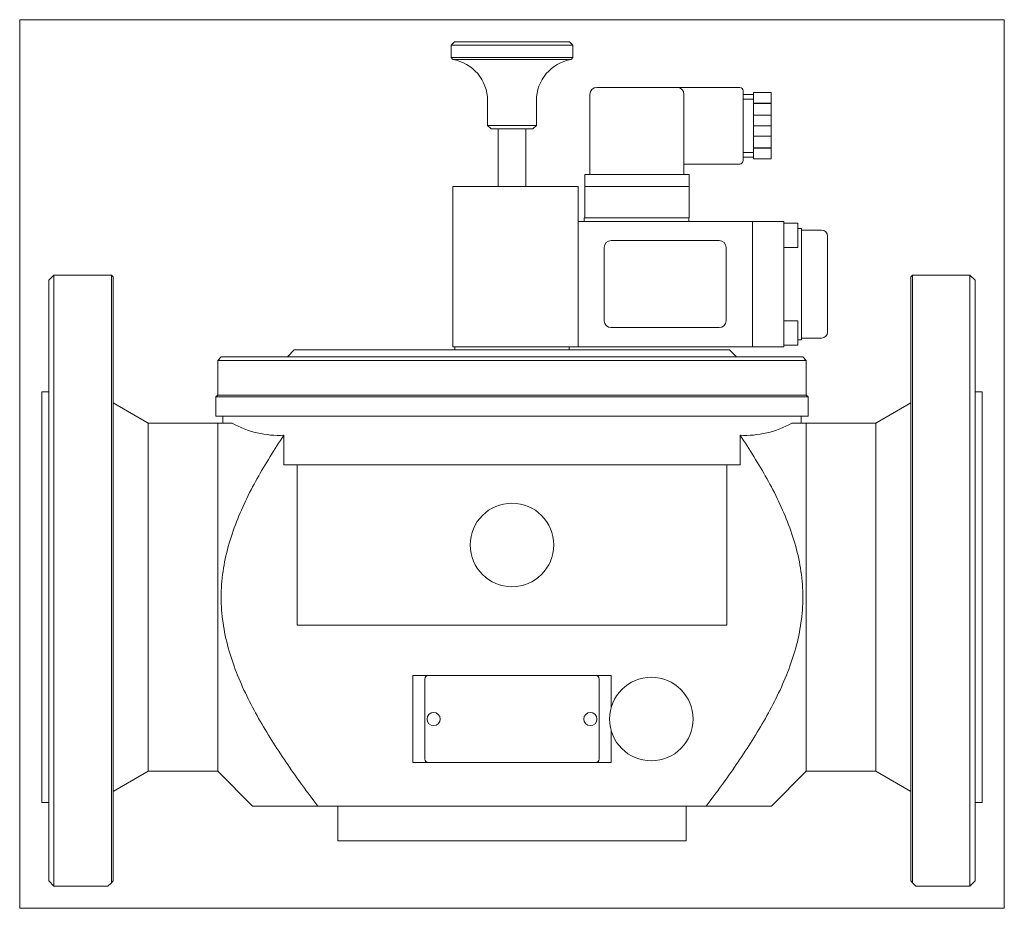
# Model space of a CAD drawing. Extents: x 68 to 351, y 20 to 276.
import ezdxf
from ezdxf.xclip import XClip

# ---------------------------------------------------------------- set-up
doc = ezdxf.new("R2010")
doc.units = 0
doc.header["$LTSCALE"] = 25.4
doc.header["$MEASUREMENT"] = 0
doc.header["$XCLIPFRAME"] = 2
doc.layers.get('0').update_dxf_attribs({"linetype": 'CONTINUOUS'})
for name, color, linetype in [('COKÓŁ_GNIAZDA_WT', 7, 'CONTINUOUS'), ('IMBUSM4X65', 7, 'CONTINUOUS'), ('K-006GOT_', 7, 'CONTINUOUS'), ('NALEPKA_35X25', 7, 'CONTINUOUS'), ('OBUDOWA', 7, 'CONTINUOUS'), ('T-026', 7, 'CONTINUOUS'), ('USZCZELKA', 7, 'CONTINUOUS'), ('USZCZELKA_COKOŁU', 7, 'CONTINUOUS'), ('WA_102_01_00_011', 7, 'CONTINUOUS'), ('WA_102_01_00_013', 7, 'CONTINUOUS'), ('WA_108_01_00_003', 7, 'CONTINUOUS'), ('WA_108_01_00_005', 7, 'CONTINUOUS'), ('WA_110_01_02BEZ_', 7, 'CONTINUOUS'), ('WA_209_01_00_003', 7, 'CONTINUOUS'), ('WA_209_01_00_007', 7, 'CONTINUOUS'), ('WA_209_02_00_007', 7, 'CONTINUOUS'), ('ŚRUBA_DŁAWIKA', 7, 'CONTINUOUS')]:
    doc.layers.add(name, color=color, linetype=linetype)

# ---------------------------------------------------------------- blocks, each defined once
blk = doc.blocks.new('SE1')
at = {"layer": 'COKÓŁ_GNIAZDA_WT', "color": 7, "linetype": 'CONTINUOUS', "lineweight": 0}
for p, q in [((230.28, 227.63), (230.28, 218.63)), ((233.78, 227.63), (234.28, 227.63)), ((234.28, 227.63), (256.28, 227.63)), ((256.28, 227.63), (256.78, 227.63)), ((260.28, 227.63), (260.28, 218.63)), ((230.28, 218.63), (234.28, 218.63)), ((234.28, 218.63), (256.28, 218.63)), ((256.28, 218.63), (260.28, 218.63))]:
    blk.add_line(p, q, dxfattribs=at)
at = {"layer": 'IMBUSM4X65', "color": 7, "linetype": 'CONTINUOUS', "lineweight": 0}
for p, q in [((291.5, 217.13), (287.5, 217.13)), ((291.5, 217.13), (291.5, 210.13)), ((287.5, 210.13), (291.5, 210.13)), ((291.5, 189.13), (287.5, 189.13)), ((291.5, 189.13), (291.5, 182.13)), ((287.5, 182.13), (291.5, 182.13))]:
    blk.add_line(p, q, dxfattribs=at)
at = {"layer": 'K-006GOT_', "color": 7, "linetype": 'CONTINUOUS', "lineweight": 0}
for centre in [(186.9, 74.73), (231.9, 74.73)]:
    blk.add_circle(centre, 1.89, dxfattribs=at)
at = {"layer": 'NALEPKA_35X25', "color": 7, "linetype": 'CONTINUOUS', "lineweight": 0}
for p, q in [((268.9, 212.13), (237.9, 212.13)), ((235.9, 210.13), (235.9, 189.13)), ((270.9, 189.13), (270.9, 210.13)), ((237.9, 187.13), (268.9, 187.13))]:
    blk.add_line(p, q, dxfattribs=at)
for centre, start, end in [((237.9, 210.13), 90, 180), ((268.9, 210.13), 0, 90), ((237.9, 189.13), 180, 270), ((268.9, 189.13), 270, 360)]:
    blk.add_arc(centre, 2, start, end, dxfattribs=at)
at = {"layer": 'OBUDOWA', "color": 7, "linetype": 'CONTINUOUS', "lineweight": 0}
for p, q in [((233.78, 256.13), (256.78, 256.13)), ((274.78, 256.13), (256.78, 256.13)), ((275.78, 235.13), (275.78, 255.13)), ((231.78, 231.13), (231.78, 254.13)), ((258.78, 254.13), (258.78, 231.13)), ((258.78, 234.13), (274.78, 234.13))]:
    blk.add_line(p, q, dxfattribs=at)
for centre, radius, start, end in [((233.78, 254.13), 2, 90, 180), ((256.78, 254.13), 2, 0, 90), ((274.78, 255.13), 1, 0, 90), ((274.78, 235.13), 1, 270, 360)]:
    blk.add_arc(centre, radius, start, end, dxfattribs=at)
at = {"layer": 'T-026', "color": 7, "linetype": 'CONTINUOUS', "lineweight": 0}
for p, q in [((184.4, 86.23), (184.4, 63.23)), ((233.4, 87.23), (185.4, 87.23)), ((234.4, 63.23), (234.4, 86.23)), ((185.4, 62.23), (233.4, 62.23))]:
    blk.add_line(p, q, dxfattribs=at)
for centre, start, end in [((185.4, 86.23), 90, 180), ((233.4, 86.23), 0, 90), ((185.4, 63.23), 180, 270), ((233.4, 63.23), 270, 360)]:
    blk.add_arc(centre, 1, start, end, dxfattribs=at)
at = {"layer": 'USZCZELKA', "color": 7, "linetype": 'CONTINUOUS', "lineweight": 0}
for p, q in [((230.28, 231.13), (230.28, 227.63)), ((230.28, 231.13), (233.78, 231.13)), ((233.78, 231.13), (256.78, 231.13)), ((256.78, 231.13), (260.28, 231.13)), ((260.28, 231.13), (260.28, 227.63)), ((230.28, 227.63), (233.78, 227.63)), ((233.78, 227.63), (256.78, 227.63)), ((256.78, 227.63), (260.28, 227.63))]:
    blk.add_line(p, q, dxfattribs=at)
at = {"layer": 'USZCZELKA_COKOŁU', "color": 7, "linetype": 'CONTINUOUS', "lineweight": 0}
for p, q in [((230.15, 217.63), (230.15, 218.63)), ((230.15, 218.63), (234.15, 218.63)), ((260.15, 217.63), (260.15, 218.63))]:
    blk.add_line(p, q, dxfattribs=at)
at = {"layer": 'WA_102_01_00_011', "color": 7, "linetype": 'CONTINUOUS', "lineweight": 0}
for p, q in [((192.9, 269.23), (191.9, 268.23)), ((192.9, 269.23), (225.9, 269.23)), ((226.9, 268.23), (225.9, 269.23)), ((191.9, 268.23), (226.9, 268.23)), ((191.9, 268.23), (191.9, 264.72)), ((226.9, 264.72), (226.9, 268.23)), ((191.9, 264.72), (226.9, 264.72)), ((191.9, 264.72), (192.38, 264.16)), ((192.38, 264.16), (226.43, 264.16)), ((226.43, 264.16), (226.9, 264.72)), ((202.4, 252.32), (202.4, 245.23)), ((216.4, 245.23), (216.4, 252.32)), ((202.4, 245.23), (216.4, 245.23)), ((202.4, 245.23), (203.4, 244.23)), ((203.4, 244.23), (215.4, 244.23)), ((215.4, 244.23), (216.4, 245.23))]:
    blk.add_line(p, q, dxfattribs=at)
for centre, start, end in [((190.4, 252.32), 0, 80.5333), ((228.4, 252.32), 99.4667, 180)]:
    blk.add_arc(centre, 12, start, end, dxfattribs=at)
at = {"layer": 'WA_102_01_00_013', "color": 7, "linetype": 'CONTINUOUS', "lineweight": 0}
for p, q in [((192.4, 227.63), (228.4, 227.63)), ((192.4, 227.63), (192.4, 181.63)), ((228.4, 227.63), (228.4, 181.63)), ((228.4, 181.63), (192.4, 181.63)), ((193, 181.63), (193, 180.73)), ((225.8, 180.73), (225.8, 181.63))]:
    blk.add_line(p, q, dxfattribs=at)
at = {"layer": 'WA_108_01_00_003', "color": 7, "linetype": 'CONTINUOUS', "lineweight": 0}
for p, q in [((205.4, 244.23), (205.4, 227.63)), ((213.4, 244.23), (213.4, 227.63))]:
    blk.add_line(p, q, dxfattribs=at)
at = {"layer": 'WA_108_01_00_005', "color": 7, "linetype": 'CONTINUOUS', "lineweight": 0}
for p, q in [((125.9, 178.73), (124.9, 177.73)), ((292.9, 178.73), (125.9, 178.73)), ((146.9, 180.73), (144.9, 178.73)), ((146.9, 180.73), (271.9, 180.73)), ((273.9, 178.73), (271.9, 180.73)), ((293.9, 177.73), (292.9, 178.73)), ((124.9, 177.73), (293.9, 177.73)), ((124.9, 177.73), (124.9, 167.73)), ((293.9, 167.73), (293.9, 177.73)), ((293.9, 167.73), (124.9, 167.73))]:
    blk.add_line(p, q, dxfattribs=at)
at = {"layer": 'WA_110_01_02BEZ_', "color": 7, "linetype": 'CONTINUOUS', "lineweight": 0}
for p, q in [((77.9, 202.23), (76.4, 200.73)), ((76.4, 200.73), (76.4, 28.23)), ((94.4, 202.23), (77.9, 202.23)), ((77.9, 202.23), (77.9, 26.73)), ((94.4, 27.73), (94.4, 202.23)), ((94.9, 201.73), (94.4, 202.23)), ((94.9, 28.23), (94.9, 201.73)), ((324.4, 202.23), (323.9, 201.73)), ((323.9, 28.23), (323.9, 201.73)), ((340.9, 202.23), (324.4, 202.23)), ((324.4, 27.73), (324.4, 202.23)), ((342.4, 200.73), (340.9, 202.23)), ((340.9, 26.73), (340.9, 202.23)), ((342.4, 28.23), (342.4, 200.73)), ((74.4, 168.73), (74.4, 50.73)), ((76.4, 168.73), (74.4, 168.73)), ((124.9, 167.73), (124.4, 167.23)), ((124.4, 167.23), (124.4, 161.73)), ((124.4, 167.23), (294.4, 167.23)), ((293.9, 167.73), (124.9, 167.73)), ((294.4, 167.23), (293.9, 167.73)), ((294.4, 161.73), (294.4, 167.23)), ((344.4, 168.73), (342.4, 168.73)), ((344.4, 168.73), (344.4, 50.73)), ((104.9, 159.73), (94.9, 165.5)), ((323.9, 165.5), (313.9, 159.73)), ((124.4, 161.73), (294.4, 161.73)), ((126.4, 161.73), (126.4, 159.73)), ((292.4, 159.73), (292.4, 161.73)), ((124.9, 159.73), (104.9, 159.73)), ((104.9, 159.73), (104.9, 59.73)), ((124.9, 159.73), (129.04, 159.73)), ((124.9, 159.73), (124.9, 59.73)), ((293.9, 159.73), (289.77, 159.73)), ((293.9, 159.73), (293.9, 59.73)), ((313.9, 159.73), (293.9, 159.73)), ((313.9, 59.73), (313.9, 159.73)), ((143.92, 147.73), (143.92, 156.23)), ((274.89, 147.73), (274.89, 156.23)), ((274.89, 147.73), (143.92, 147.73)), ((147.77, 101.73), (147.77, 147.73)), ((271.04, 101.73), (271.04, 147.73)), ((271.04, 101.73), (147.77, 101.73)), ((180.9, 87.23), (180.9, 62.23)), ((185.4, 87.23), (180.9, 87.23)), ((237.9, 87.23), (233.4, 87.23)), ((237.9, 78.15), (237.9, 87.23)), ((237.9, 62.23), (237.9, 71.3)), ((180.9, 62.23), (185.4, 62.23)), ((233.4, 62.23), (237.9, 62.23)), ((94.9, 53.95), (104.9, 59.73)), ((104.9, 59.73), (124.9, 59.73)), ((124.9, 59.73), (134.9, 49.73)), ((283.9, 49.73), (293.9, 59.73)), ((293.9, 59.73), (313.9, 59.73)), ((313.9, 59.73), (323.9, 53.95)), ((74.4, 50.73), (76.4, 50.73)), ((153.65, 49.73), (134.9, 49.73)), ((265.16, 49.73), (153.65, 49.73)), ((159.4, 49.73), (159.4, 39.73)), ((259.4, 39.73), (259.4, 49.73)), ((265.16, 49.73), (283.9, 49.73)), ((342.4, 50.73), (344.4, 50.73)), ((259.4, 39.73), (159.4, 39.73)), ((76.4, 28.23), (77.9, 26.73)), ((93.4, 26.73), (77.9, 26.73)), ((94.4, 27.73), (93.4, 26.73)), ((94.4, 27.73), (94.9, 28.23)), ((323.9, 28.23), (324.4, 27.73)), ((325.4, 26.73), (324.4, 27.73)), ((325.4, 26.73), (340.9, 26.73)), ((340.9, 26.73), (342.4, 28.23))]:
    blk.add_line(p, q, dxfattribs=at)
for centre in [(209.4, 124.73), (249.4, 74.73)]:
    blk.add_circle(centre, 12, dxfattribs=at)
for centre, start, end in [((142.5, 183.59), 240.5688, 272.9677), ((276.31, 183.59), 267.0323, 299.4312)]:
    blk.add_arc(centre, 27.4, start, end, dxfattribs=at)
for points in [[(143.92, 156.23), (141.19, 152.18), (138.6, 148.05), (133.86, 139.52), (131.72, 135.12), (128.22, 125.84), (126.93, 121.09), (126.01, 113.76), (125.87, 111.26), (125.96, 106.33), (126.18, 103.89), (127.34, 96.63), (128.79, 91.84), (132.46, 82.73), (134.68, 78.36), (139.55, 69.85), (142.21, 65.7), (147.78, 57.59), (150.68, 53.63), (153.65, 49.73)], [(274.89, 156.23), (277.62, 152.18), (280.21, 148.05), (284.95, 139.52), (287.09, 135.12), (290.59, 125.84), (291.88, 121.1), (292.8, 113.77), (292.94, 111.27), (292.85, 106.33), (292.63, 103.89), (291.47, 96.63), (290.02, 91.84), (286.35, 82.73), (284.13, 78.36), (279.26, 69.85), (276.59, 65.7), (271.03, 57.59), (268.13, 53.63), (265.16, 49.73)]]:
    blk.add_open_spline(points, degree=3, knots=[0, 0, 0, 0, 0.125, 0.125, 0.25, 0.25, 0.375, 0.375, 0.4375, 0.4375, 0.5, 0.5, 0.625, 0.625, 0.75, 0.75, 0.875, 0.875, 1, 1, 1, 1], dxfattribs=at)
at = {"layer": 'WA_209_01_00_003', "color": 7, "linetype": 'CONTINUOUS', "lineweight": 0}
for p, q in [((287.5, 217.63), (278.5, 217.63)), ((278.5, 181.63), (278.5, 217.63)), ((287.5, 181.63), (287.5, 217.63)), ((292.5, 215.63), (291.5, 215.63)), ((292.5, 215.63), (292.5, 183.63)), ((287.5, 181.63), (278.5, 181.63)), ((291.5, 183.63), (292.5, 183.63))]:
    blk.add_line(p, q, dxfattribs=at)
at = {"layer": 'WA_209_01_00_007', "color": 7, "linetype": 'CONTINUOUS', "lineweight": 0}
for p, q in [((298.25, 215.13), (292.5, 215.13)), ((300, 185.88), (300, 213.38)), ((292.5, 184.13), (298.25, 184.13))]:
    blk.add_line(p, q, dxfattribs=at)
for centre, start, end in [((298.25, 213.38), 0, 90), ((298.25, 185.88), 270, 360)]:
    blk.add_arc(centre, 1.75, start, end, dxfattribs=at)
at = {"layer": 'WA_209_02_00_007', "color": 7, "linetype": 'CONTINUOUS', "lineweight": 0}
for p, q in [((228.4, 181.63), (228.4, 217.63)), ((228.4, 217.63), (278.5, 217.63)), ((278.5, 181.63), (278.5, 217.63)), ((228.4, 181.63), (278.5, 181.63))]:
    blk.add_line(p, q, dxfattribs=at)
at = {"layer": 'ŚRUBA_DŁAWIKA', "color": 7, "linetype": 'CONTINUOUS', "lineweight": 0}
for p, q in [((278.78, 254.63), (278.78, 251.61)), ((283.78, 254.63), (278.78, 254.63)), ((283.78, 254.63), (283.78, 251.61)), ((278.78, 254.13), (275.78, 254.13)), ((275.78, 252.77), (278.78, 252.77)), ((278.78, 251.61), (278.78, 251.46)), ((283.78, 251.61), (278.78, 251.61)), ((283.78, 251.61), (283.78, 251.46)), ((278.78, 251.46), (283.78, 251.46)), ((278.78, 251.46), (278.78, 248.14)), ((283.78, 251.46), (283.78, 248.14)), ((278.78, 248.14), (278.78, 245.13)), ((278.78, 248.14), (283.78, 248.14)), ((283.78, 248.14), (283.78, 245.13)), ((278.78, 245.13), (278.78, 242.11)), ((283.78, 245.13), (278.78, 245.13)), ((283.78, 245.13), (283.78, 242.11)), ((278.78, 242.11), (278.78, 238.79)), ((283.78, 242.11), (278.78, 242.11)), ((283.78, 242.11), (283.78, 238.79)), ((275.78, 237.48), (278.78, 237.48)), ((278.78, 238.79), (278.78, 238.64)), ((278.78, 238.79), (283.78, 238.79)), ((278.78, 238.64), (278.78, 235.63)), ((278.78, 238.64), (283.78, 238.64)), ((283.78, 238.79), (283.78, 238.64)), ((283.78, 238.64), (283.78, 235.63)), ((275.78, 236.13), (278.78, 236.13)), ((283.78, 235.63), (278.78, 235.63))]:
    blk.add_line(p, q, dxfattribs=at)

msp = doc.modelspace()

# ---------------------------------------------------------------- block references
at = {"color": 0, "lineweight": 0}
ref = msp.add_blockref('SE1', (0, 0), dxfattribs=at)
XClip(ref).set_block_clipping_path([(68.0547272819, 20.3761033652), (350.7547380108, 275.5761105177)])
ref.dxf.unprotected_set("ltscale", 0)

doc.saveas('drawing.dxf')
